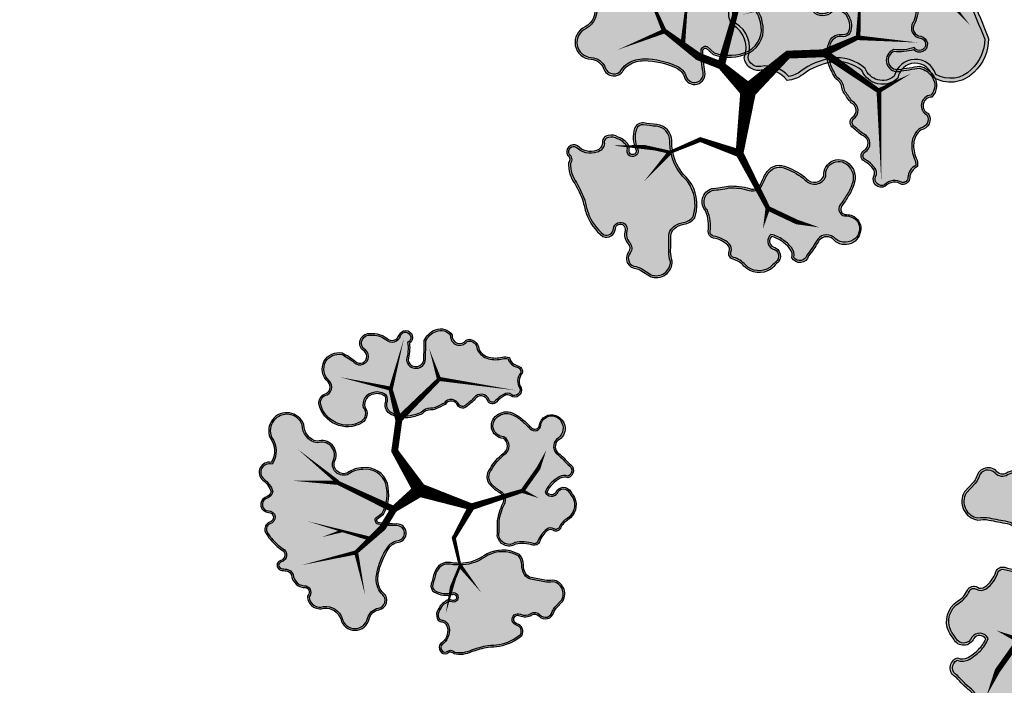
# Model space of a CAD drawing. Header units: metres. Extents: x 0 to 60282398, y -11592309 to 5708004.
# Tile 69 of 136: x 32353366 to 32353388, y 5707856 to 5707871. Entities that reach past the tile are written whole.
import ezdxf

# ---------------------------------------------------------------- set-up
doc = ezdxf.new("R2010")
doc.units = ezdxf.units.M
doc.header["$LTSCALE"] = 0.75
doc.layers.get('0').update_dxf_attribs({"linetype": 'CONTINUOUS'})
for name, color, linetype, transparency in [('10414944$0$PF-Krone', 33, 'CONTINUOUS', 0.7), ('10414944$0$PF-Krone_SOL', 70, 'CONTINUOUS', 0.7), ('10414944$0$ST-Baum', 7, 'CONTINUOUS', 0.7)]:
    doc.layers.add(name, color=color, linetype=linetype, transparency=transparency)
doc.layers.add('10414944$0$PF-Stamm', color=7, linetype='CONTINUOUS', true_color=0x5f5144, transparency=0.7)

# ---------------------------------------------------------------- blocks, each defined once
blk = doc.blocks.new('10414944$0$PF-BAUM_12')
at = {"layer": '10414944$0$PF-Krone_SOL', "transparency": 33554457}
h = blk.add_hatch(color=256, dxfattribs=at)
h.dxf.hatch_style = 1
h.set_gradient(color1=(88, 186, 72), color2=(175, 217, 170), tint=1, name='INVSPHERICAL')
edge = h.paths.add_edge_path()
edge.add_arc((-1.2758, 1.3994), 0.541, 250.24695, 303.42795)
edge.add_arc((-0.5984, 0.4188), 0.6511, 94.3691, 125.64085, ccw=False)
edge.add_arc((-0.5871, 0.2707), 0.7996, 79.90604, 94.3691, ccw=False)
edge.add_arc((-0.4074, 1.2805), 0.2261, 259.90604, 345.03676)
edge.add_arc((3.3556, 0.2748), 3.669, 162.18441, 165.03676, ccw=False)
edge.add_arc((-0.2456, 1.4321), 0.1137, 342.18441, 421.4181)
edge.add_arc((-0.3772, 1.1907), 0.3886, 61.4181, 105.41791)
edge.add_arc((-0.4936, 1.6129), 0.0494, 76.86771, 285.41791, ccw=False)
edge.add_arc((-0.4342, 1.767), 0.1165, 245.55227, 317.8819)
edge.add_arc((-0.4413, 1.8543), 0.1901, 299.50673, 335.70732)
edge.add_arc((-0.3904, 1.8889), 0.1664, 317.30956, 366.51685)
edge.add_arc((-0.3153, 1.9138), 0.0904, 356.14997, 452.32983)
edge.add_arc((-0.2837, 2.1143), 0.1157, 186.39549, 252.21854, ccw=False)
edge.add_arc((-0.1459, 2.1399), 0.2556, 124.29677, 188.65244, ccw=False)
edge.add_arc((-0.3624, 2.4158), 0.0972, 318.21291, 468.93962)
edge.add_arc((-0.4455, 2.5549), 0.0698, 219.68848, 317.56803, ccw=False)
edge.add_arc((-0.5987, 2.0825), 0.4392, 76.91022, 116.54495)
edge.add_arc((-1.4951, 4.5572), 2.1964, 281.7611, 288.58893, ccw=False)
edge.add_arc((-1.0114, 0.8578), 1.5496, 91.33232, 98.00209)
edge.add_arc((-1.1102, 1.691), 0.7109, 99.4638, 131.76215)
edge.add_arc((-1.4773, 2.1554), 0.1252, 148.24675, 256.0758)
edge.add_arc((-1.5238, 1.968), 0.068, -114.95559, 76.0758, ccw=False)
edge.add_arc((-1.6369, 1.7248), 0.2002, 65.04441, 122.10831)
edge.add_arc((-1.7899, 1.9686), 0.0876, 221.63135, 302.10831, ccw=False)
edge.add_arc((-1.9603, 1.8172), 0.1403, 41.63135, 166.86476)
edge.add_arc((-2.3449, 1.9519), 0.2684, 321.94948, 337.47523, ccw=False)
edge.add_line((-2.1335, 1.7864), (-2.2407, 1.6721))
edge.add_arc((-2.0502, 1.5575), 0.2224, 148.95684, 261.83304)
edge.add_arc((-2.0149, 1.0239), 0.3205, 78.77175, 102.0334, ccw=False)
edge.add_arc((0.8412, 15.4111), 14.3475, 258.77175, 259.65948)
edge.add_arc((-1.7568, 1.1728), 0.1259, 30.35605, 79.65948, ccw=False)
edge.add_arc((-1.8871, 1.0965), 0.2769, -0.49344, 30.35605, ccw=False)
edge.add_arc((-1.3602, 1.092), 0.25, 179.50656, 221.3188)
edge.add_line((-1.548, 0.9269), (-1.4587, 0.8902))
edge = h.paths.add_edge_path()
edge.add_arc((-2.0595, -1.0849), 0.2169, 117.74302, 251.42792, ccw=False)
edge.add_arc((-2.2535, -0.7961), 0.1343, 313.86708, 413.87286)
edge.add_arc((-1.1381, 0.5382), 1.6051, 221.524, 229.78899, ccw=False)
edge.add_arc((-2.2843, -0.4137), 0.1251, 108.79801, 243.70289, ccw=False)
edge.add_arc((-2.2657, -0.171), 0.1376, 244.61148, 299.82424)
edge.add_arc((-2.4922, 0.2242), 0.593, 299.82424, 314.8752)
edge.add_arc((-2.3634, 0.0948), 0.4104, 314.8752, 336.56068)
edge.add_arc((-2.0604, -0.1191), 0.0893, 34.54703, 142.23332)
edge.add_arc((-2.2509, -0.0174), 0.1288, 205.94005, 338.60504, ccw=False)
edge.add_arc((-1.1082, 0.8264), 1.5473, 211.54423, 215.57485, ccw=False)
edge.add_arc((-2.1647, 0.1359), 0.2879, 123.29344, 204.40631, ccw=False)
edge.add_arc((-2.4675, 0.6266), 0.289, 300.05521, 335.40006)
edge.add_arc((-2.1302, 0.4722), 0.0819, 58.40023, 155.40006, ccw=False)
edge.add_arc((-2.0455, 0.6099), 0.0798, 238.40023, 306.42037)
edge.add_arc((-2.2163, 0.8415), 0.3675, 306.42037, 341.49291)
edge.add_arc((-1.7884, 0.6982), 0.0838, 72.42881, 161.49291, ccw=False)
edge.add_arc((-1.597, 1.3024), 0.5499, 252.42881, 281.6379)
edge.add_arc((-1.3833, 0.6006), 0.1928, 8.24792, 122.23097, ccw=False)
edge.add_arc((1.4313, 0.4424), 2.6303, 175.94647, 181.0704)
edge.add_arc((-2.004, 0.487), 0.8109, 332.60613, 353.35791, ccw=False)
edge.add_arc((-1.1696, 0.0546), 0.1289, 152.60613, 239.81282)
edge.add_arc((-1.5709, -0.6354), 0.6693, 44.46317, 59.81282, ccw=False)
edge.add_arc((-1.2417, -0.3122), 0.208, -40.16629, 44.46317, ccw=False)
edge.add_arc((-1.7965, -0.0425), 0.8201, 308.5293, 330.49613, ccw=False)
edge.add_arc((-1.2134, -0.8063), 0.142, 120.58152, 237.17398)
edge.add_arc((-1.3033, -1.1297), 0.2045, -64.491, 86.39602, ccw=False)
edge.add_arc((-1.343, -1.1115), 0.2397, 240.47541, 302.23358, ccw=False)
edge.add_arc((-1.2125, -0.7918), 0.5839, 226.36645, 244.79518, ccw=False)
edge.add_arc((-0.7205, -0.1508), 1.3901, 222.94294, 229.9249, ccw=False)
edge.add_arc((-1.7937, -1.1495), 0.076, 42.91905, 173.49923)
edge.add_arc((-2.058, -1.1133), 0.1908, 248.28955, 351.67144, ccw=False)
edge = h.paths.add_edge_path()
edge.add_arc((1.2059, -0.0381), 0.6649, 150.77336, 194.55575)
edge.add_arc((0.911, -0.0942), 0.3659, 197.65987, 276.75263)
edge.add_arc((0.9525, -0.0442), 0.4134, 270.21516, 305.52412)
edge.add_arc((1.2637, -0.512), 0.1494, -27.72253, 118.39088, ccw=False)
edge.add_arc((1.6106, -0.6627), 0.2295, 159.27348, 288.79741)
edge.add_arc((1.6267, -1.1446), 0.2709, -1.08302, 77.66915, ccw=False)
edge.add_arc((2.1687, -1.0477), 0.2897, 200.61319, 382.93371)
edge.add_arc((2.7072, -0.7257), 0.3429, 147.82265, 217.59096, ccw=False)
edge.add_arc((2.4468, -0.3829), 0.1629, 259.44798, 409.15154)
edge.add_arc((2.7989, 0.0617), 0.4045, 199.71733, 232.62112, ccw=False)
edge.add_arc((2.5485, -0.1163), 0.1368, 103.25927, 162.29814, ccw=False)
edge.add_arc((2.4584, 0.1299), 0.1274, 297.47519, 447.50208)
edge.add_arc((2.4597, 0.3353), 0.0783, 98.81569, 273.11837, ccw=False)
edge.add_arc((2.4, 0.5247), 0.1217, 293.02703, 374.92908)
edge.add_arc((2.0245, 0.3266), 0.5439, 24.94831, 42.11835)
edge.add_arc((1.7775, 0.1571), 0.8417, 39.39937, 55.74996)
edge.add_arc((2.2887, 0.9354), 0.0906, 104.71311, 245.58293, ccw=False)
edge.add_arc((2.2455, 1.1001), 0.0797, 284.71311, 435.28689)
edge.add_arc((2.1786, 0.8455), 0.3429, 75.28689, 90.15444)
edge.add_arc((2.192, 1.2908), 0.1034, 200.54383, 262.03398, ccw=False)
edge.add_arc((1.8708, 1.2323), 0.2255, 5.65523, 92.28552)
edge.add_arc((1.8923, 1.533), 0.0813, 129.46734, 248.0142, ccw=False)
edge.add_arc((1.6377, 1.5925), 0.2029, 0.94133, 108.02708)
edge.add_arc((1.5516, 2.0411), 0.2568, 198.80376, 275.23109, ccw=False)
edge.add_arc((1.081, 1.9053), 0.2335, 13.10923, 167.22877)
edge.add_arc((0.6671, 1.9992), 0.1909, 279.30028, 347.22877, ccw=False)
edge.add_arc((0.7224, 1.6615), 0.1513, 99.30028, 228.80917)
edge.add_arc((0.4652, 1.3676), 0.2392, 21.17444, 48.80917, ccw=False)
edge.add_arc((0.3242, 1.313), 0.3904, -10.78567, 21.17444, ccw=False)
edge.add_arc((-0.3793, 1.447), 1.1066, 325.74486, 349.21433, ccw=False)
edge.add_arc((0.3558, 0.9464), 0.2172, 278.26632, 325.74486, ccw=False)
edge.add_arc((0.408, 0.5869), 0.146, 98.26632, 271.67308)
edge.add_arc((0.4514, -0.8972), 1.3387, 79.76747, 91.67308, ccw=False)
edge.add_arc((0.6892, 0.3779), 0.0423, -16.43247, 90.01007, ccw=False)
edge.add_line((0.7298, 0.3659), (0.6257, 0.2866))
edge = h.paths.add_edge_path()
edge.add_arc((-1.5552, -2.2569), 0.1724, 12.6189, 77.74549)
edge.add_arc((-1.4977, -1.992), 0.0986, 164.18162, 257.74549, ccw=False)
edge.add_arc((-1.7215, -1.8391), 0.1803, 315.6358, 396.22469)
edge.add_arc((-1.4722, -1.6964), 0.1099, 56.01675, 199.16563, ccw=False)
edge.add_arc((-1.3562, -1.5375), 0.087, 231.18436, 306.609)
edge.add_arc((-1.4968, -1.2476), 0.4081, 298.1575, 320.42177)
edge.add_arc((-1.118, -1.5607), 0.0835, 20.65344, 140.42177, ccw=False)
edge.add_arc((-0.9321, -1.4907), 0.1152, 200.65344, 324.15715)
edge.add_arc((-0.5981, -1.7319), 0.2968, 125.84331, 144.15715, ccw=False)
edge.add_arc((-1.1307, -0.9947), 0.6126, 305.84331, 313.76829)
edge.add_arc((-0.6402, -1.5068), 0.0965, 35.28302, 133.76829, ccw=False)
edge.add_arc((-0.4573, -1.4114), 0.1114, 200.86529, 329.80166)
edge.add_arc((5.9643, -14.9126), 14.8587, 114.56415, 115.19461, ccw=False)
edge.add_arc((-0.1458, -1.5341), 0.1511, 81.99944, 116.28381, ccw=False)
edge.add_arc((-0.1295, -1.2153), 0.1692, 271.62381, 322.4573)
edge.add_arc((0.4219, -2.3582), 1.1204, 101.73914, 111.86365, ccw=False)
edge.add_arc((0.2817, -1.7045), 0.4518, 61.04926, 101.19464, ccw=False)
edge.add_arc((0.4293, -1.462), 0.1686, -13.32973, 65.05413, ccw=False)
edge.add_arc((0.701, -1.5438), 0.116, 158.25367, 207.02434)
edge.add_arc((0.7267, -1.4357), 0.2061, 231.26264, 284.37765)
edge.add_arc((0.7594, -1.468), 0.1684, 276.3107, 373.18881)
edge.add_arc((1.0623, -1.3226), 0.1754, 121.90959, 217.58272, ccw=False)
edge.add_arc((1.2009, -1.5786), 0.4663, 12.49632, 119.74162, ccw=False)
edge.add_arc((1.5062, -1.4974), 0.1512, -66.22517, 7.47872, ccw=False)
edge.add_arc((1.5907, -1.7479), 0.1146, 101.81964, 224.43431)
edge.add_arc((1.3238, -2.0366), 0.2788, -26.98815, 48.41698, ccw=False)
edge.add_arc((1.3365, -2.0229), 0.2743, 258.99086, 329.2486, ccw=False)
edge.add_arc((1.6618, -1.4757), 0.8996, 229.3858, 245.17635, ccw=False)
edge.add_arc((0.9994, -2.237), 0.1097, 45.60372, 249.24478)
edge.add_arc((0.8451, -2.4465), 0.1573, -95.43505, 42.77878, ccw=False)
edge.add_arc((0.8007, -2.2203), 0.3839, 232.79997, 274.40743, ccw=False)
edge.add_arc((0.4866, -2.6064), 0.1147, 44.402, 165.1103)
edge.add_arc((0.2716, -2.5387), 0.1109, 123.38517, 339.85568, ccw=False)
edge.add_arc((0.9022, -2.3675), 0.6961, 164.26035, 186.48033, ccw=False)
edge.add_arc((0.1064, -2.2008), 0.1278, 9.9652, 176.7192)
edge.add_arc((-48.3159, -1.4499), 48.3004, 358.76613, 359.11787, ccw=False)
edge.add_arc((-0.3152, -2.3669), 0.3137, 290.47286, 336.89978, ccw=False)
edge.add_arc((-0.2908, -2.4562), 0.2217, 213.88393, 292.64339, ccw=False)
edge.add_arc((-0.5922, -2.5593), 0.1191, 350.14402, 508.44337)
edge.add_arc((-0.7458, -2.3559), 0.1504, 180.14857, 290.27908, ccw=False)
edge.add_arc((-1.1241, -2.4703), 0.2548, 26.59219, 75.66559)
edge.add_arc((-1.166, -2.6346), 0.4243, 75.66559, 104.33441)
edge.add_arc((-1.3217, -2.0253), 0.2045, 251.40462, 284.33441, ccw=False)
at = {"layer": '10414944$0$PF-Krone'}
for points in [[(-1.4587, 0.8902, 0.236302), (-0.9778, 0.9479, -0.137302), (-0.648, 1.068, -0.063191), (-0.447, 1.0579, 0.389536), (-0.189, 1.2221, -0.012446), (-0.1374, 1.3973, 0.360188), (-0.1913, 1.5319, 0.194379), (-0.4805, 1.5653, -1.286295), (-0.4824, 1.6609, 0.326511), (-0.3477, 1.6889, 0.159282), (-0.2681, 1.7761, 0.218069), (-0.2251, 1.9078, 0.446169), (-0.319, 2.0042, -0.295374), (-0.3986, 2.1015, -0.288426), (-0.29, 2.3511, 0.772377), (-0.394, 2.5078, -0.455092), (-0.4992, 2.5103, 0.174684), (-0.7949, 2.4754, -0.029801), (-1.0474, 2.4069, 0.029111), (-1.2271, 2.3923, 0.141869), (-1.5837, 2.2213, 0.508586), (-1.5074, 2.034, -1.101217), (-1.5525, 1.9063, 0.254264), (-1.7433, 1.8944, -0.366329), (-1.8554, 1.9104, 0.608209), (-2.0969, 1.8491, -0.067848), (-2.1335, 1.7864, 0), (-2.2407, 1.6721, 0.536623), (-2.0818, 1.3373, -0.101848), (-1.9525, 1.3382, 0.003873), (-1.7342, 1.2967, -0.218508), (-1.6482, 1.2364, -0.135425), (-1.6102, 1.0941, 0.184492), (-1.548, 0.9269)], [(-1.4493, 0.9145, 0.235756), (-0.9926, 0.9693, -0.137109), (-0.65, 1.0939, -0.063191), (-0.4424, 1.0835, 0.389536), (-0.2141, 1.2288, -0.012446), (-0.1622, 1.4053, 0.360188), (-0.2037, 1.5091, 0.194379), (-0.4736, 1.5402, -1.313113), (-0.4736, 1.6855, 0.345734), (-0.3643, 1.7094, 0.172714), (-0.2901, 1.7907, 0.230529), (-0.2512, 1.9073, 0.475615), (-0.3219, 1.9779, -0.304436), (-0.4244, 2.098, -0.284585), (-0.3075, 2.3706, 0.726016), (-0.3802, 2.4848, -0.402009), (-0.5128, 2.4867, 0.170881), (-0.7849, 2.4513, -0.030277), (-1.0444, 2.381, 0.029443), (-1.2231, 2.3665, 0.140272), (-1.5634, 2.2045, 0.497246), (-1.5012, 2.0592, -1.101217), (-1.5634, 1.8827, 0.254264), (-1.7295, 1.8724, -0.366329), (-1.8748, 1.8931, 0.61415), (-2.072, 1.8412, -0.070819), (-2.1138, 1.7695, 0), (-2.2198, 1.6564, 0.525075), (-2.0824, 1.3638, -0.0983), (-1.9475, 1.3638, 0.003873), (-1.7295, 1.3222, -0.218508), (-1.6257, 1.2496, -0.135425), (-1.5842, 1.0939, 0.177651), (-1.5323, 0.9486)], [(0.6257, 0.2866, 0.193395), (0.5624, -0.2052, 0.359494), (0.9541, -0.4575, 0.155295), (1.1927, -0.3806, -0.740727), (1.396, -0.5815, 0.634154), (1.6845, -0.88, -0.357816), (1.8975, -1.1497, 1.020458), (2.4355, -0.9348, -0.314188), (2.417, -0.5431, 0.765274), (2.5534, -0.2597, -0.144564), (2.4182, -0.0747, -0.263459), (2.5171, 0.0169, 0.767513), (2.4639, 0.2571, -0.951478), (2.4477, 0.4126, 0.373398), (2.5177, 0.556, 0.075059), (2.428, 0.6914, 0.071464), (2.2513, 0.8529, -0.705879), (2.2657, 1.023, 0.771312), (2.2657, 1.1771, 0.064963), (2.1777, 1.1884, -0.27493), (2.0952, 1.2545, 0.397091), (1.8618, 1.4576, -0.568927), (1.8406, 1.5958, 0.504511), (1.575, 1.7854, -0.346415), (1.3085, 1.9583, 0.796288), (0.8532, 1.957, -0.305389), (0.698, 1.8108, 0.634062), (0.6227, 1.5476, -0.121167), (0.6883, 1.454, -0.140363), (0.7077, 1.2399, -0.102764), (0.5353, 0.8241, -0.21018), (0.387, 0.7314, 0.944057), (0.4123, 0.4409, -0.051995), (0.6892, 0.4202, -0.500995), (0.7298, 0.3659)], [(0.6458, 0.2692, 0.190937), (0.5874, -0.198, 0.360145), (0.9525, -0.4315, 0.157291), (1.1788, -0.3585, -0.740752), (1.4198, -0.5921, 0.643471), (1.6826, -0.853, -0.360113), (1.9236, -1.145, 1.005174), (2.4128, -0.9479, -0.325759), (2.4055, -0.5134, 0.812791), (2.5369, -0.2798, -0.149118), (2.3909, -0.0755, -0.272395), (2.5077, 0.0413, 0.751835), (2.4639, 0.2311, -0.928423), (2.4401, 0.4377, 0.358623), (2.4931, 0.5472, 0.074197), (2.4083, 0.6744, 0.071015), (2.2383, 0.8302, -0.698214), (2.2591, 1.0482, 0.771312), (2.2591, 1.152, 0.066315), (2.1761, 1.1624, -0.286763), (2.0696, 1.2488, 0.408934), (1.8579, 1.4313, -0.545784), (1.8141, 1.6065, 0.489703), (1.5804, 1.7598, -0.350827), (1.2834, 1.9512, 0.798701), (0.8786, 1.9512, -0.305389), (0.7022, 1.7851, 0.634062), (0.6399, 1.5672, -0.121167), (0.7125, 1.4634, -0.140363), (0.7333, 1.235, -0.102764), (0.5568, 0.8095, -0.21018), (0.3908, 0.7057, 0.944057), (0.4115, 0.4669, -0.051616), (0.6918, 0.4462, -0.532673), (0.7514, 0.3497)], [(-2.1286, -1.2905, -0.65991), (-2.1605, -0.8929, 0.466338), (-2.1744, -0.6876, -0.036078), (-2.3398, -0.5259, -0.667578), (-2.3247, -0.2952, 0.245683), (-2.1973, -0.2903, 0.065767), (-2.0738, -0.1961, 0.094904), (-1.9868, -0.0685, 0.507802), (-2.131, -0.0644, -0.653541), (-2.3667, -0.0738, -0.017589), (-2.4268, 0.0169, -0.369479), (-2.3227, 0.3765, 0.155455), (-2.2047, 0.5063, -0.450466), (-2.0873, 0.542, 0.305827), (-1.9981, 0.5457, 0.154239), (-1.8678, 0.7248, -0.409437), (-1.7631, 0.7781, 0.128143), (-1.4861, 0.7637, -0.54286), (-1.1924, 0.6283, 0.022361), (-1.1986, 0.3932, -0.090795), (-1.284, 0.1139, 0.400005), (-1.2344, -0.0569, -0.067076), (-1.0933, -0.1666, -0.387019), (-1.0828, -0.4464, -0.096143), (-1.2857, -0.6841, 0.557693), (-1.2904, -0.9256, -0.773495), (-1.2152, -1.3143, -0.276189), (-1.4612, -1.3201, -0.080584), (-1.6154, -1.2144, -0.030474), (-1.7381, -1.0978, 0.640635), (-1.8692, -1.1409, -0.484398)], [(-2.2272, -1.1718, -0.377035), (-2.1418, -0.911, 0.462758), (-2.1582, -0.6671, -0.036793), (-2.3239, -0.5046, -0.650672), (-2.3251, -0.3233, 0.226885), (-2.1843, -0.3129, 0.065767), (-2.0555, -0.2145, 0.102669), (-1.9578, -0.0664, 0.560734), (-2.154, -0.0518, -0.672352), (-2.3442, -0.0605, -0.017696), (-2.4038, 0.0291, -0.366993), (-2.309, 0.3543, 0.154831), (-2.181, 0.4955, -0.450466), (-2.1009, 0.5198, 0.305827), (-1.9827, 0.5248, 0.154239), (-1.8432, 0.7165, -0.409437), (-1.7709, 0.7533, 0.13033), (-1.476, 0.7393, -0.546373), (-1.2186, 0.6272, 0.02192), (-1.2246, 0.3945, -0.090238), (-1.3071, 0.1259, 0.400005), (-1.2475, -0.0793, -0.067076), (-1.1118, -0.1848, -0.390762), (-1.1042, -0.4314, -0.096389), (-1.3005, -0.6626, 0.568263), (-1.2983, -0.9513, -0.791061), (-1.2278, -1.2915, -0.279339), (-1.4492, -1.297, -0.081396), (-1.5981, -1.195, -0.030819), (-1.7198, -1.0793, 0.674462), (-1.888, -1.14, -0.76422)], [(-1.3869, -2.2192, 0.292073), (-1.5186, -2.0883, -0.432551), (-1.5925, -1.9652, 0.366883), (-1.576, -1.7325, -0.720884), (-1.4107, -1.6053, 0.341522), (-1.3043, -1.6073, 0.097453), (-1.1823, -1.5075, -0.576003), (-1.0399, -1.5313, 0.597917), (-0.8388, -1.5581, -0.08008), (-0.772, -1.4913, 0.034593), (-0.7069, -1.4371, -0.458286), (-0.5614, -1.451, 0.630565), (-0.361, -1.4674, -0.002751), (-0.2127, -1.3986, -0.15072), (-0.1247, -1.3845, 0.225513), (0.0047, -1.3184, -0.044205), (0.194, -1.2613, -0.176981), (0.5004, -1.3091, -0.356005), (0.5933, -1.5008, 0.216074), (0.5977, -1.5965, 0.235998), (0.7779, -1.6354, 0.449828), (0.9233, -1.4296, -0.443521), (0.9696, -1.1737, -0.505384), (1.6561, -1.4777, -0.333159), (1.5672, -1.6358, 0.592663), (1.5088, -1.8281, -0.341427), (1.5722, -2.1632, -0.316536), (1.2841, -2.2922, -0.069009), (1.0762, -2.1586, 1.23095), (0.9605, -2.3396, -0.688656), (0.8302, -2.6031, -0.183568), (0.5686, -2.5261, 0.581478), (0.3758, -2.5769, -1.382341), (0.2106, -2.4461, -0.097258), (0.2322, -2.1787, 0.890608), (-0.0212, -2.1935, -0.001535), (-0.0267, -2.4899, -0.205393), (-0.2055, -2.6607, -0.357852), (-0.4749, -2.5797, 0.826532), (-0.6937, -2.497, -0.521291), (-0.8962, -2.3563, 0.217457), (-1.061, -2.2235, 0.125748), (-1.2711, -2.2235, -0.14468)], [(-1.3656, -2.1984, 0.270797), (-1.5131, -2.0629, -0.432551), (-1.5675, -1.9722, 0.354737), (-1.5553, -1.7285, -0.649808), (-1.424, -1.6226, 0.359616), (-1.292, -1.6303, 0.097453), (-1.1623, -1.5241, -0.576003), (-1.0642, -1.5405, 0.597917), (-0.8177, -1.5733, -0.08008), (-0.7567, -1.5124, 0.034593), (-0.6889, -1.4559, -0.446057), (-0.5843, -1.4638, 0.599943), (-0.343, -1.4877, -0.002629), (-0.2015, -1.4221, -0.15559), (-0.1264, -1.4105, 0.218765), (0.0207, -1.3401, -0.04262), (0.1991, -1.2868, -0.177473), (0.4886, -1.3323, -0.354321), (0.5684, -1.4932, 0.222706), (0.5772, -1.6133, 0.240128), (0.7826, -1.661, 0.456345), (0.9471, -1.4178, -0.452999), (0.9829, -1.1961, -0.504186), (1.6305, -1.4822, -0.325283), (1.5589, -1.611, 0.587825), (1.491, -1.847, -0.341406), (1.5495, -2.1506, -0.312164), (1.2921, -2.2672, -0.067854), (1.0938, -2.1394, 1.19624), (0.9451, -2.3614, -0.679338), (0.8305, -2.577, -0.183947), (0.5857, -2.5065, 0.573485), (0.351, -2.5689, -1.514783), (0.2386, -2.4604, -0.105945), (0.2588, -2.1803, 0.910696), (-0.0472, -2.1926, -0.001511), (-0.0526, -2.4842, -0.20139), (-0.2151, -2.6365, -0.344816), (-0.4477, -2.573, 0.767089), (-0.7104, -2.4752, -0.515063), (-0.8701, -2.3505, 0.223578), (-1.0546, -2.1983, 0.125748), (-1.2775, -2.1983, -0.125245)]]:
    blk.add_lwpolyline(points, format="xyb", close=True, dxfattribs=at)
at = {"layer": '10414944$0$PF-Stamm'}
for points in [[(0.0456, -0.1011, 0.2167, 0.1084, 0), (-0.7801, 0.1666, 0.1084, 0.065, 0), (-0.4991, 0.6653, 0.065, 0.0433, 0), (-0.5991, 1.1076, 0.0433, 0.0433, 0), (-0.4753, 1.4051, 0.065, 1.976742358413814e-14, 0), (-0.3709, 1.869, 0, 0, 0)], [(0.0456, -0.1011, 0.2167, 0.1084, 0), (0.458, 0.2037, 0.1084, 0.1084, 0), (0.6352, 0.4942, 0.1084, 0.065, 0), (1.0621, 0.8906, 0.065, 0, 0), (0.9169, 1.5817, 0, 0, 0)], [(-0.5991, 1.1076, 0.065, 0, 0), (-0.9411, 1.541, 0, 0, 0)], [(1.0734, 0.8981, 0.065, 0, 0), (1.9382, 1.1002, 0, 0, 0)], [(0.8405, 0.6849, 0.0657, 0.065, 0), (0.8408, 0.6755, 0.065, 0, 0), (1.8499, 0.3936, 0, 0, 0)], [(1.2915, 0.5526, 0.0455, 1.248468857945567e-14, 0), (1.6095, 0.6515, 0, 0, 0)], [(-0.7801, 0.1666, 0.1084, 0.065, 0), (-1.5906, -0.088, 0.065, 0, 0), (-1.8608, 0.029, 0, 0, 0)], [(0.4766, 0.1999, 0.1084, 0.065, 0), (1.3496, -0.2158, 0.065, 0, 0), (2.1032, -0.2533, 0, 0, 0)], [(0.0456, -0.1011, 0.2167, 0.1084, 0), (0.4458, -0.7261, 0.1084, 0.1084, 0), (0.3792, -1.2094, 0.1084, 0.065, 0), (0.5139, -1.7227, 0.065, 2.236840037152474e-14, 0), (1.3267, -1.9065, 0, 0, 0)], [(-1.5855, -0.0745, 0.065, 0.065, 0), (-1.8491, -0.4467, 0.065, 0, 0), (-1.9786, -0.7431, 0, 0, 0)], [(1.3551, -0.2293, 0.065, 0, 0), (1.9846, -0.7587, 0, 0, 0), (1.9985, -0.7574, 0, 0, 0)], [(0.3792, -1.2284, 0.1084, 0.065, 0), (-0.2688, -1.8764, 0.065, 0, 0), (-1.4983, -1.6926, 0, 0, 0)], [(0.5086, -1.7124, 0.065, 0, 0), (0.297, -2.5257, 0, 0, 0)], [(-0.2593, -1.8859, 0.065, 0, 0), (-0.1056, -2.3597, 0, 0, 0), (-0.2688, -2.6512, 0, 0, 0)]]:
    blk.add_lwpolyline(points, format="xyseb", dxfattribs=at)
blk = doc.blocks.new('10414944')
at = {"layer": '10414944$0$ST-Baum'}
for p, xscale, yscale, zscale, rotation in [((32353384.14, 5707878.022), 3.314226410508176, 3.314226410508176, 1.380927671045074, 23), ((32353396.44, 5707875.792), 3.090444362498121, 3.090444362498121, 1.287685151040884, 57.40868327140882), ((32353381.768, 5707869.119), 1.618644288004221, 1.618644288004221, 0.6744351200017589, 100), ((32353374.645, 5707860.168), 1.397714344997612, 1.397714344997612, 0.5823809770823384, 180), ((32353373.651, 5707846.086), 2.971407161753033, 2.971407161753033, 1.238086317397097, 57.40868327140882)]:
    blk.add_blockref('10414944$0$PF-BAUM_12', p, dxfattribs=dict(at, xscale=xscale, yscale=yscale, zscale=zscale, rotation=rotation))
at = {"layer": '10414944$0$ST-Baum', "xscale": 1.884181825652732, "yscale": 1.884181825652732, "zscale": 0.7850757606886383}
blk.add_blockref('10414944$0$PF-BAUM_12', (32353390.966, 5707857.118), dxfattribs=at)

msp = doc.modelspace()

# ---------------------------------------------------------------- block references
msp.add_blockref('10414944', (0, 0))

doc.saveas('drawing.dxf')
